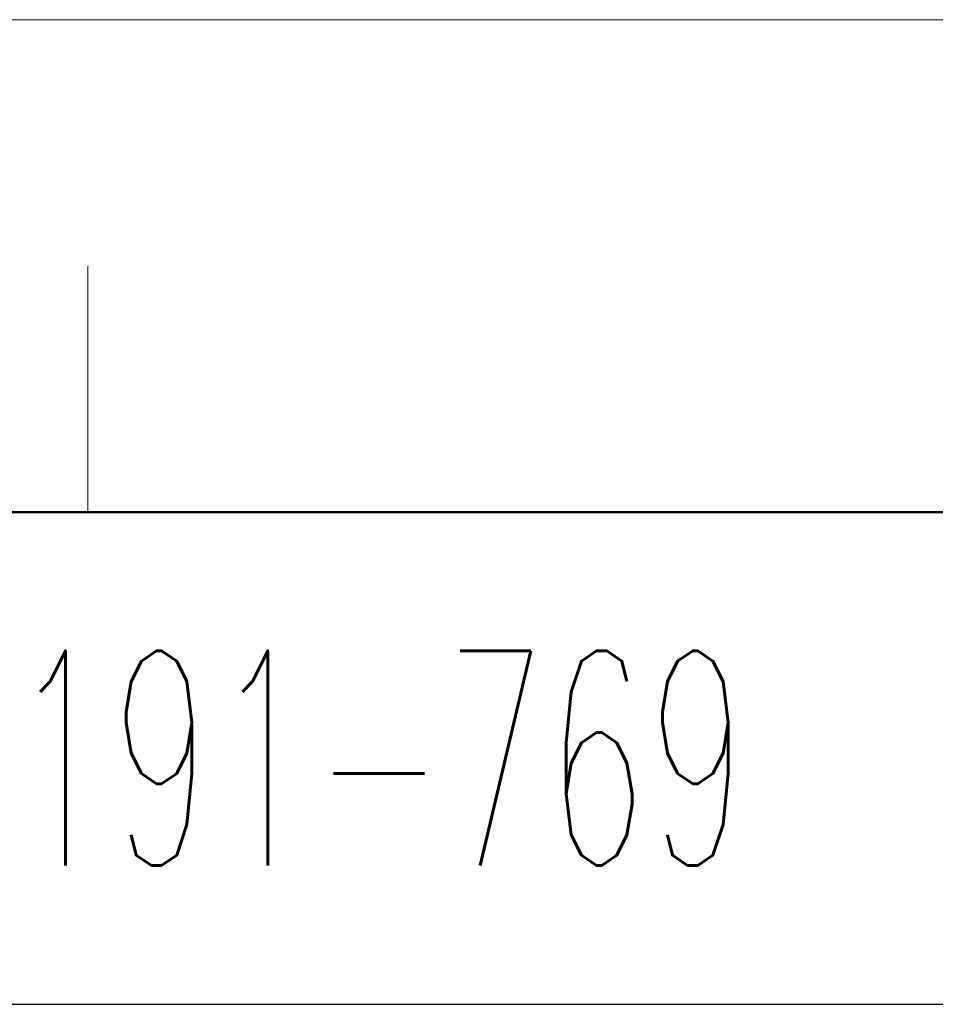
# Model space of a CAD drawing. Header units: millimetres. Extents: x 0 to 1076, y 0 to 742.
# Tile 77 of 124: x 147 to 193, y 692 to 742. Entities that reach past the tile are written whole.
import ezdxf

# ---------------------------------------------------------------- set-up
doc = ezdxf.new("R2010")
doc.units = ezdxf.units.MM
doc.header["$LTSCALE"] = 0.454724
doc.layers.add('NoLayerName_001', color=7, linetype='Continuous')
doc.styles.get("Standard").update_dxf_attribs({"font": 'txt', "bigfont": 'extfont2'})

# ---------------------------------------------------------------- blocks, each defined once
blk = doc.blocks.new('JZB_0006')
at = {"layer": 'NoLayerName_001', "color": 3, "lineweight": 13, "insert": (11.99, 2.18), "char_height": 4.36, "attachment_point": 5}
blk.add_mtext('\\A1;\\W0.5500;900-191-769', dxfattribs=at)

msp = doc.modelspace()

# ---------------------------------------------------------------- linework, layer by layer
at = {"layer": 'NoLayerName_001', "color": 7, "linetype": 'Continuous', "lineweight": 13}
msp.add_line((0, 742.5), (1050, 742.5), dxfattribs=at)
at = {"layer": 'NoLayerName_001', "color": 2, "linetype": 'Continuous', "lineweight": 13}
msp.add_line((150, 730), (150, 717.5), dxfattribs=at)
at = {"layer": 'NoLayerName_001', "color": 7, "linetype": 'Continuous', "lineweight": 50}
msp.add_line((62.5, 717.5), (1025, 717.5), dxfattribs=at)
at = {"layer": 'NoLayerName_001', "color": 7, "linetype": 'Continuous', "lineweight": 25}
msp.add_line((62.5, 692.5), (212.5, 692.5), dxfattribs=at)

# ---------------------------------------------------------------- block references
at = {"layer": 'NoLayerName_001', "xscale": 2.5, "yscale": 2.5, "zscale": 2.5}
msp.add_blockref('JZB_0006', (123.775, 699.55), dxfattribs=at)

doc.saveas('drawing.dxf')
